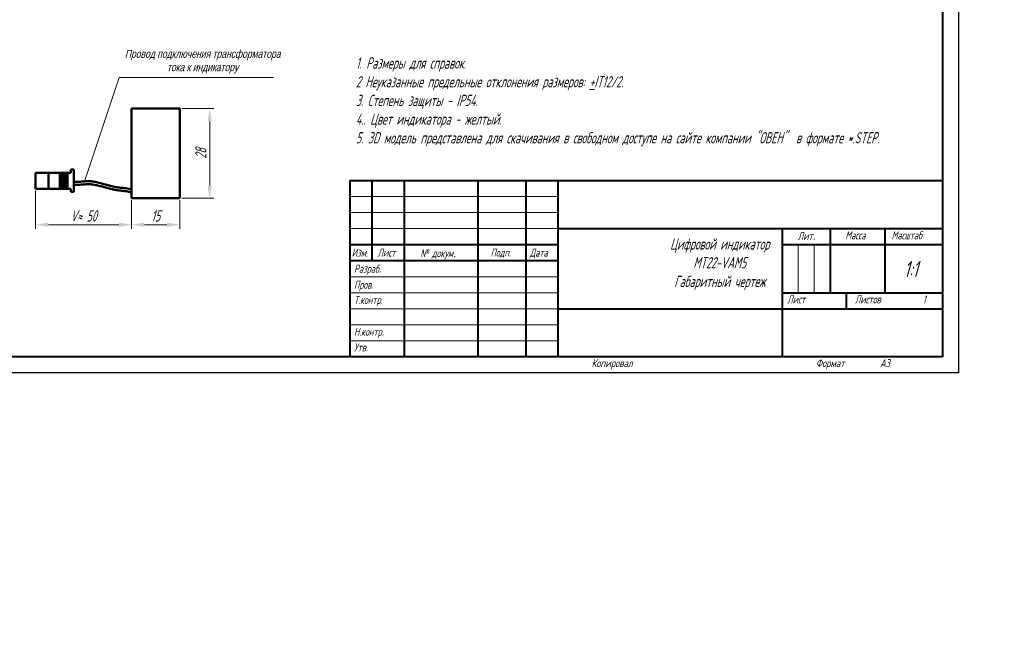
# Model space of a CAD drawing. Header units: millimetres. Extents: x -120753 to 126758, y -239771 to 1993.
# Tile 2 of 8: x 2472 to 2779, y 1048 to 1239. Entities that reach past the tile are written whole.
import ezdxf
from ezdxf.lldxf.tags import DXFTag

# ---------------------------------------------------------------- set-up
doc = ezdxf.new("R2010")
doc.units = ezdxf.units.MM
for name, color, linetype, lineweight in [('help', 4, 'New Line1', 20), ('text', 7, 'Continuous', 20), ('Основной', 5, 'Continuous', 50), ('РАЗМЕРЫ', 7, 'Continuous', 20)]:
    doc.layers.add(name, color=color, linetype=linetype, lineweight=lineweight)
doc.layers.add('ФОРМАТ', color=7, linetype='Continuous')
doc.styles.add('GOST', font='GOST.shx', dxfattribs={"width": 0.8, "oblique": 16})
doc.styles.add('K5_TEXTSTYLE', font='win_eskd.shx', dxfattribs={"width": 0.8, "oblique": 15, "height": 3.5})
tags = doc.linetypes.add('New Line1', pattern=[0.8, 0.5, -0.3]).pattern_tags.tags
tags[6:7] = [DXFTag(74, 4), DXFTag(75, 0), DXFTag(340, '0'), DXFTag(46, 1.0), DXFTag(50, 0.0), DXFTag(44, 0.0), DXFTag(45, 0.0)]
tags[4:5] = [DXFTag(74, 4), DXFTag(75, 0), DXFTag(340, '0'), DXFTag(46, 1.0), DXFTag(50, 0.0), DXFTag(44, 0.0), DXFTag(45, 0.0)]
doc.dimstyles.new('ISO-25', dxfattribs={"dimtxt": 3.5, "dimasz": 4, "dimexe": 1.25, "dimexo": 0.625, "dimgap": 1, "dimtad": 1, "dimtoh": 1, "dimdec": 1, "dimrnd": 0.5, "dimdsep": 46, "dimtxsty": 'GOST', "dimcen": 0, "dimclrd": 256, "dimclre": 256, "dimclrt": 7, "dimadec": 0, "dimazin": 2, "dimtfac": 1, "dimtdec": 1, "dimtmove": 1, "dimatfit": 1, "dimfxl": 1, "dimlwd": -1, "dimlwe": -1, "dimarcsym": 2})

# ---------------------------------------------------------------- blocks, each defined once
blk = doc.blocks.new('*D850')
at = {"layer": 'Defpoints', "color": 0}
for p in [(2506.76, 1183.21), (2521.76, 1183.21), (2506.76, 1174.96)]:
    blk.add_point(p, dxfattribs=at)
at = {"layer": 'РАЗМЕРЫ'}
for p, q in [((2506.76, 1182.59), (2506.76, 1173.71)), ((2521.76, 1182.59), (2521.76, 1173.71)), ((2517.76, 1174.96), (2510.76, 1174.96))]:
    blk.add_line(p, q, dxfattribs=at)
for points in [[(2510.76, 1175.63), (2510.76, 1174.3), (2506.76, 1174.96)], [(2517.76, 1174.3), (2517.76, 1175.63), (2521.76, 1174.96)]]:
    blk.add_solid(points, dxfattribs=at)
at = {"layer": 'РАЗМЕРЫ', "color": 7, "insert": (2514.26, 1177.71), "char_height": 3.5, "attachment_point": 5, "style": 'GOST'}
blk.add_mtext('15', dxfattribs=at)
blk = doc.blocks.new('*D900')
at = {"layer": 'Defpoints', "color": 0}
for p in [(2521.76, 1211.21), (2531.11, 1211.21), (2521.76, 1183.21)]:
    blk.add_point(p, dxfattribs=at)
at = {"layer": 'РАЗМЕРЫ'}
for p, q in [((2522.39, 1211.21), (2532.36, 1211.21)), ((2531.11, 1187.21), (2531.11, 1207.21)), ((2522.39, 1183.21), (2532.36, 1183.21))]:
    blk.add_line(p, q, dxfattribs=at)
for points in [[(2531.77, 1207.21), (2530.44, 1207.21), (2531.11, 1211.21)], [(2530.44, 1187.21), (2531.77, 1187.21), (2531.11, 1183.21)]]:
    blk.add_solid(points, dxfattribs=at)
at = {"layer": 'РАЗМЕРЫ', "color": 7, "insert": (2528.35, 1197.21), "char_height": 3.5, "attachment_point": 5, "rotation": 90, "style": 'GOST'}
blk.add_mtext('28', dxfattribs=at)
blk = doc.blocks.new('*D909')
at = {"layer": 'Defpoints', "color": 0}
for p in [(2476.76, 1186.21), (2506.76, 1183.21), (2506.76, 1174.96)]:
    blk.add_point(p, dxfattribs=at)
at = {"layer": 'РАЗМЕРЫ'}
for p, q in [((2476.76, 1185.59), (2476.76, 1173.71)), ((2506.76, 1182.59), (2506.76, 1173.71)), ((2480.76, 1174.96), (2502.76, 1174.96))]:
    blk.add_line(p, q, dxfattribs=at)
for points in [[(2480.76, 1175.63), (2480.76, 1174.3), (2476.76, 1174.96)], [(2502.76, 1174.3), (2502.76, 1175.63), (2506.76, 1174.96)]]:
    blk.add_solid(points, dxfattribs=at)
at = {"layer": 'РАЗМЕРЫ', "color": 7, "insert": (2491.76, 1177.71), "char_height": 3.5, "attachment_point": 5, "style": 'GOST'}
blk.add_mtext('V≈ 50', dxfattribs=at)

msp = doc.modelspace()

# ---------------------------------------------------------------- linework, layer by layer
at = {"layer": 'help', "linetype": 'ByBlock'}
msp.add_line((2492.08, 1188.44), (2502.87, 1220.99), dxfattribs=at)
at = {"layer": 'help', "linetype": 'ByBlock', "ltscale": 5}
msp.add_line((2551.05, 1220.99), (2502.87, 1220.99), dxfattribs=at)
at = {"layer": 'Основной'}
for p, q in [((2521.76, 1211.21), (2506.76, 1211.21)), ((2506.76, 1211.21), (2506.76, 1197.21)), ((2521.76, 1211.21), (2521.76, 1197.21)), ((2506.76, 1197.21), (2506.76, 1183.21)), ((2521.76, 1197.21), (2521.76, 1183.21)), ((2476.76, 1186.21), (2476.76, 1191.21)), ((2476.76, 1191.21), (2480.76, 1191.21)), ((2480.76, 1186.21), (2480.76, 1191.21)), ((2484.3, 1191.21), (2480.76, 1191.21)), ((2484.3, 1186.21), (2484.3, 1191.21)), ((2484.33, 1191.21), (2484.3, 1191.21)), ((2484.33, 1186.21), (2484.33, 1191.21)), ((2484.38, 1191.21), (2484.33, 1191.21)), ((2484.38, 1186.21), (2484.38, 1191.21)), ((2484.4, 1191.21), (2484.38, 1191.21)), ((2484.4, 1186.21), (2484.4, 1191.21)), ((2484.45, 1191.21), (2484.4, 1191.21)), ((2484.45, 1186.21), (2484.45, 1191.21)), ((2484.47, 1191.21), (2484.45, 1191.21)), ((2484.47, 1186.21), (2484.47, 1191.21)), ((2484.52, 1191.21), (2484.47, 1191.21)), ((2484.52, 1186.21), (2484.52, 1191.21)), ((2484.54, 1191.21), (2484.52, 1191.21)), ((2484.54, 1186.21), (2484.54, 1191.21)), ((2484.59, 1191.21), (2484.54, 1191.21)), ((2484.59, 1186.21), (2484.59, 1191.21)), ((2484.61, 1191.21), (2484.59, 1191.21)), ((2484.61, 1186.21), (2484.61, 1191.21)), ((2484.66, 1191.21), (2484.61, 1191.21)), ((2484.66, 1186.21), (2484.66, 1191.21)), ((2484.68, 1191.21), (2484.66, 1191.21)), ((2484.68, 1186.21), (2484.68, 1191.21)), ((2484.73, 1191.21), (2484.68, 1191.21)), ((2484.73, 1186.21), (2484.73, 1191.21)), ((2484.75, 1191.21), (2484.73, 1191.21)), ((2484.75, 1186.21), (2484.75, 1191.21)), ((2484.8, 1191.21), (2484.75, 1191.21)), ((2484.8, 1186.21), (2484.8, 1191.21)), ((2484.82, 1191.21), (2484.8, 1191.21)), ((2484.82, 1186.21), (2484.82, 1191.21)), ((2484.87, 1191.21), (2484.82, 1191.21)), ((2484.87, 1186.21), (2484.87, 1191.21)), ((2484.89, 1191.21), (2484.87, 1191.21)), ((2484.89, 1186.21), (2484.89, 1191.21)), ((2484.94, 1191.21), (2484.89, 1191.21)), ((2484.94, 1186.21), (2484.94, 1191.21)), ((2484.96, 1191.21), (2484.94, 1191.21)), ((2484.96, 1186.21), (2484.96, 1191.21)), ((2485.01, 1191.21), (2484.96, 1191.21)), ((2485.01, 1186.21), (2485.01, 1191.21)), ((2485.03, 1191.21), (2485.01, 1191.21)), ((2485.03, 1186.21), (2485.03, 1191.21)), ((2485.08, 1191.21), (2485.03, 1191.21)), ((2485.08, 1186.21), (2485.08, 1191.21)), ((2485.1, 1191.21), (2485.08, 1191.21)), ((2485.1, 1186.21), (2485.1, 1191.21)), ((2485.15, 1191.21), (2485.1, 1191.21)), ((2485.15, 1186.21), (2485.15, 1191.21)), ((2485.17, 1191.21), (2485.15, 1191.21)), ((2485.17, 1186.21), (2485.17, 1191.21)), ((2485.22, 1191.21), (2485.17, 1191.21)), ((2485.22, 1186.21), (2485.22, 1191.21)), ((2485.24, 1191.21), (2485.22, 1191.21)), ((2485.24, 1186.21), (2485.24, 1191.21)), ((2485.29, 1191.21), (2485.24, 1191.21)), ((2485.31, 1191.21), (2485.29, 1191.21)), ((2485.31, 1186.21), (2485.31, 1191.21)), ((2485.36, 1191.21), (2485.31, 1191.21)), ((2485.36, 1186.21), (2485.36, 1191.21)), ((2485.38, 1191.21), (2485.36, 1191.21)), ((2485.38, 1186.21), (2485.38, 1191.21)), ((2485.43, 1191.21), (2485.38, 1191.21)), ((2485.43, 1186.21), (2485.43, 1191.21)), ((2485.45, 1191.21), (2485.43, 1191.21)), ((2485.45, 1186.21), (2485.45, 1191.21)), ((2485.5, 1191.21), (2485.45, 1191.21)), ((2485.5, 1186.21), (2485.5, 1191.21)), ((2485.52, 1191.21), (2485.5, 1191.21)), ((2485.52, 1186.21), (2485.52, 1191.21)), ((2485.57, 1191.21), (2485.52, 1191.21)), ((2485.57, 1186.21), (2485.57, 1191.21)), ((2485.59, 1191.21), (2485.57, 1191.21)), ((2485.59, 1186.21), (2485.59, 1191.21)), ((2485.64, 1191.21), (2485.59, 1191.21)), ((2485.64, 1186.21), (2485.64, 1191.21)), ((2485.66, 1191.21), (2485.64, 1191.21)), ((2485.66, 1186.21), (2485.66, 1191.21)), ((2485.71, 1191.21), (2485.66, 1191.21)), ((2485.71, 1186.21), (2485.71, 1191.21)), ((2485.73, 1191.21), (2485.71, 1191.21)), ((2485.73, 1186.21), (2485.73, 1191.21)), ((2485.78, 1191.21), (2485.73, 1191.21)), ((2485.8, 1191.21), (2485.78, 1191.21)), ((2485.8, 1186.21), (2485.8, 1191.21)), ((2485.85, 1191.21), (2485.8, 1191.21)), ((2485.85, 1186.21), (2485.85, 1191.21)), ((2485.87, 1191.21), (2485.85, 1191.21)), ((2485.87, 1186.21), (2485.87, 1191.21)), ((2485.92, 1191.21), (2485.87, 1191.21)), ((2485.92, 1186.21), (2485.92, 1191.21)), ((2485.94, 1191.21), (2485.92, 1191.21)), ((2485.94, 1186.21), (2485.94, 1191.21)), ((2485.99, 1191.21), (2485.94, 1191.21)), ((2485.99, 1186.21), (2485.99, 1191.21)), ((2486.01, 1191.21), (2485.99, 1191.21)), ((2486.01, 1186.21), (2486.01, 1191.21)), ((2486.06, 1191.21), (2486.01, 1191.21)), ((2486.06, 1186.21), (2486.06, 1191.21)), ((2486.08, 1191.21), (2486.06, 1191.21)), ((2486.08, 1186.21), (2486.08, 1191.21)), ((2486.13, 1191.21), (2486.08, 1191.21)), ((2486.13, 1186.21), (2486.13, 1191.21)), ((2486.15, 1191.21), (2486.13, 1191.21)), ((2486.15, 1186.21), (2486.15, 1191.21)), ((2486.2, 1191.21), (2486.15, 1191.21)), ((2486.2, 1186.21), (2486.2, 1191.21)), ((2486.22, 1191.21), (2486.2, 1191.21)), ((2486.27, 1191.21), (2486.22, 1191.21)), ((2486.27, 1186.21), (2486.27, 1191.21)), ((2486.29, 1191.21), (2486.27, 1191.21)), ((2486.34, 1191.21), (2486.29, 1191.21)), ((2486.34, 1186.21), (2486.34, 1191.21)), ((2486.36, 1191.21), (2486.34, 1191.21)), ((2486.41, 1191.21), (2486.36, 1191.21)), ((2486.41, 1186.21), (2486.41, 1191.21)), ((2486.43, 1191.21), (2486.41, 1191.21)), ((2486.48, 1191.21), (2486.43, 1191.21)), ((2486.48, 1186.21), (2486.48, 1191.21)), ((2486.5, 1191.21), (2486.48, 1191.21)), ((2486.55, 1191.21), (2486.5, 1191.21)), ((2486.55, 1186.21), (2486.55, 1191.21)), ((2486.57, 1191.21), (2486.55, 1191.21)), ((2486.62, 1191.21), (2486.57, 1191.21)), ((2486.62, 1186.21), (2486.62, 1191.21)), ((2486.64, 1191.21), (2486.62, 1191.21)), ((2486.69, 1191.21), (2486.64, 1191.21)), ((2486.69, 1186.21), (2486.69, 1191.21)), ((2486.76, 1191.21), (2486.69, 1191.21)), ((2486.76, 1186.21), (2486.76, 1191.21)), ((2486.76, 1191.21), (2487.76, 1191.21)), ((2487.76, 1191.21), (2487.76, 1192.21)), ((2487.76, 1192.21), (2488.76, 1192.21)), ((2488.76, 1192.21), (2488.76, 1185.21)), ((2480.76, 1186.21), (2476.76, 1186.21)), ((2484.3, 1186.21), (2480.76, 1186.21)), ((2484.33, 1186.21), (2484.3, 1186.21)), ((2484.38, 1186.21), (2484.33, 1186.21)), ((2484.4, 1186.21), (2484.38, 1186.21)), ((2484.45, 1186.21), (2484.4, 1186.21)), ((2484.47, 1186.21), (2484.45, 1186.21)), ((2484.52, 1186.21), (2484.47, 1186.21)), ((2484.54, 1186.21), (2484.52, 1186.21)), ((2484.59, 1186.21), (2484.54, 1186.21)), ((2484.61, 1186.21), (2484.59, 1186.21)), ((2484.66, 1186.21), (2484.61, 1186.21)), ((2484.68, 1186.21), (2484.66, 1186.21)), ((2484.73, 1186.21), (2484.68, 1186.21)), ((2484.75, 1186.21), (2484.73, 1186.21)), ((2484.8, 1186.21), (2484.75, 1186.21)), ((2484.82, 1186.21), (2484.8, 1186.21)), ((2484.87, 1186.21), (2484.82, 1186.21)), ((2484.89, 1186.21), (2484.87, 1186.21)), ((2484.94, 1186.21), (2484.89, 1186.21)), ((2484.96, 1186.21), (2484.94, 1186.21)), ((2485.01, 1186.21), (2484.96, 1186.21)), ((2485.03, 1186.21), (2485.01, 1186.21)), ((2485.08, 1186.21), (2485.03, 1186.21)), ((2485.1, 1186.21), (2485.08, 1186.21)), ((2485.15, 1186.21), (2485.1, 1186.21)), ((2485.17, 1186.21), (2485.15, 1186.21)), ((2485.22, 1186.21), (2485.17, 1186.21)), ((2485.24, 1186.21), (2485.22, 1186.21)), ((2485.29, 1186.21), (2485.24, 1186.21)), ((2485.31, 1186.21), (2485.29, 1186.21)), ((2485.36, 1186.21), (2485.31, 1186.21)), ((2485.38, 1186.21), (2485.36, 1186.21)), ((2485.43, 1186.21), (2485.38, 1186.21)), ((2485.45, 1186.21), (2485.43, 1186.21)), ((2485.5, 1186.21), (2485.45, 1186.21)), ((2485.52, 1186.21), (2485.5, 1186.21)), ((2485.57, 1186.21), (2485.52, 1186.21)), ((2485.59, 1186.21), (2485.57, 1186.21)), ((2485.64, 1186.21), (2485.59, 1186.21)), ((2485.66, 1186.21), (2485.64, 1186.21)), ((2485.71, 1186.21), (2485.66, 1186.21)), ((2485.73, 1186.21), (2485.71, 1186.21)), ((2485.78, 1186.21), (2485.73, 1186.21)), ((2485.8, 1186.21), (2485.78, 1186.21)), ((2485.85, 1186.21), (2485.8, 1186.21)), ((2485.87, 1186.21), (2485.85, 1186.21)), ((2485.92, 1186.21), (2485.87, 1186.21)), ((2485.94, 1186.21), (2485.92, 1186.21)), ((2485.99, 1186.21), (2485.94, 1186.21)), ((2486.01, 1186.21), (2485.99, 1186.21)), ((2486.06, 1186.21), (2486.01, 1186.21)), ((2486.08, 1186.21), (2486.06, 1186.21)), ((2486.13, 1186.21), (2486.08, 1186.21)), ((2486.15, 1186.21), (2486.13, 1186.21)), ((2486.2, 1186.21), (2486.15, 1186.21)), ((2486.22, 1186.21), (2486.2, 1186.21)), ((2486.27, 1186.21), (2486.22, 1186.21)), ((2486.29, 1186.21), (2486.27, 1186.21)), ((2486.34, 1186.21), (2486.29, 1186.21)), ((2486.36, 1186.21), (2486.34, 1186.21)), ((2486.41, 1186.21), (2486.36, 1186.21)), ((2486.43, 1186.21), (2486.41, 1186.21)), ((2486.48, 1186.21), (2486.43, 1186.21)), ((2486.5, 1186.21), (2486.48, 1186.21)), ((2486.55, 1186.21), (2486.5, 1186.21)), ((2486.57, 1186.21), (2486.55, 1186.21)), ((2486.62, 1186.21), (2486.57, 1186.21)), ((2486.64, 1186.21), (2486.62, 1186.21)), ((2486.69, 1186.21), (2486.64, 1186.21)), ((2486.76, 1186.21), (2486.69, 1186.21)), ((2487.76, 1186.21), (2486.76, 1186.21)), ((2487.76, 1185.21), (2487.76, 1186.21)), ((2488.76, 1185.21), (2487.76, 1185.21)), ((2521.76, 1183.21), (2506.76, 1183.21))]:
    msp.add_line(p, q, dxfattribs=at)
for points, knots in [([(2506.76, 1185.99), (2506.45, 1186.07), (2505.85, 1186.21), (2504.96, 1186.34), (2504.12, 1186.44), (2503.34, 1186.53), (2502.61, 1186.62), (2501.94, 1186.71), (2501.27, 1186.83), (2500.62, 1186.98), (2499.99, 1187.14), (2499.44, 1187.29), (2498.93, 1187.43), (2498.39, 1187.59), (2497.76, 1187.77), (2496.99, 1187.98), (2496.12, 1188.2), (2495.13, 1188.4), (2494.09, 1188.53), (2493.01, 1188.56), (2491.93, 1188.49), (2490.89, 1188.4), (2489.92, 1188.35), (2489.23, 1188.36), (2488.85, 1188.41), (2488.76, 1188.43)], [0, 0, 0, 0, 0.051703, 0.101273, 0.14758, 0.190724, 0.230836, 0.268033, 0.302438, 0.341925, 0.377324, 0.408645, 0.435861, 0.463737, 0.501076, 0.544445, 0.593806, 0.64908, 0.710192, 0.765687, 0.825234, 0.887872, 0.936261, 0.985704, 1, 1, 1, 1]), ([(2488.76, 1187.49), (2488.87, 1187.48), (2489.31, 1187.43), (2490.04, 1187.42), (2490.93, 1187.47), (2491.73, 1187.53), (2492.44, 1187.59), (2493.09, 1187.62), (2493.66, 1187.61), (2494.32, 1187.56), (2495.09, 1187.46), (2495.99, 1187.27), (2496.81, 1187.07), (2497.56, 1186.86), (2498.24, 1186.66), (2498.96, 1186.46), (2499.76, 1186.24), (2500.68, 1186.01), (2501.59, 1185.83), (2502.46, 1185.7), (2503.27, 1185.6), (2504.12, 1185.51), (2505, 1185.4), (2505.89, 1185.26), (2506.47, 1185.11), (2506.76, 1185.03)], [0, 0, 0, 0, 0.018175, 0.07168, 0.120177, 0.163954, 0.203168, 0.238183, 0.269434, 0.297328, 0.346719, 0.396867, 0.448014, 0.485867, 0.524232, 0.563797, 0.609091, 0.660817, 0.718668, 0.760866, 0.805483, 0.852285, 0.900947, 0.951188, 1, 1, 1, 1])]:
    msp.add_open_spline(points, degree=3, knots=knots, dxfattribs=at)
at = {"layer": 'ФОРМАТ', "linetype": 'ByBlock', "ltscale": 5}
for p, q in [((2764.81, 1425.74), (2764.81, 1128.74)), ((2764.81, 1128.74), (2344.81, 1128.71))]:
    msp.add_line(p, q, dxfattribs=at)
at = {"layer": 'ФОРМАТ', "linetype": 'ByBlock', "lineweight": 40, "ltscale": 5}
for p, q in [((2759.81, 1420.74), (2759.81, 1133.71)), ((2759.81, 1133.71), (2353.51, 1133.71))]:
    msp.add_line(p, q, dxfattribs=at)
at = {"layer": 'ФОРМАТ', "linetype": 'Continuous', "lineweight": 40}
for p, q in [((2574.81, 1188.74), (2759.81, 1188.74)), ((2574.81, 1188.74), (2574.81, 1133.74)), ((2581.81, 1163.74), (2581.81, 1188.74)), ((2591.81, 1188.74), (2591.81, 1133.74)), ((2614.81, 1188.74), (2614.81, 1133.74)), ((2629.81, 1188.74), (2629.81, 1133.74)), ((2639.81, 1188.74), (2639.81, 1133.74)), ((2639.81, 1173.74), (2759.81, 1173.74)), ((2709.81, 1173.74), (2709.81, 1133.74)), ((2724.81, 1173.74), (2724.81, 1153.74)), ((2741.81, 1173.74), (2741.81, 1153.74)), ((2574.81, 1168.74), (2639.81, 1168.74)), ((2709.81, 1168.74), (2759.81, 1168.74)), ((2574.81, 1163.74), (2639.81, 1163.74)), ((2709.81, 1153.74), (2759.81, 1153.74)), ((2729.81, 1153.74), (2729.81, 1148.74)), ((2639.81, 1148.74), (2759.81, 1148.74))]:
    msp.add_line(p, q, dxfattribs=at)
at = {"layer": 'ФОРМАТ', "linetype": 'Continuous', "lineweight": 0}
for p, q in [((2574.81, 1183.74), (2639.81, 1183.74)), ((2574.81, 1178.74), (2639.81, 1178.74)), ((2574.81, 1173.74), (2639.81, 1173.74)), ((2714.81, 1168.74), (2714.81, 1153.74)), ((2719.81, 1168.74), (2719.81, 1153.74)), ((2574.81, 1158.74), (2639.81, 1158.74)), ((2574.81, 1153.74), (2639.81, 1153.74)), ((2574.81, 1148.74), (2639.81, 1148.74)), ((2574.81, 1143.74), (2639.81, 1143.74)), ((2574.81, 1138.74), (2639.81, 1138.74))]:
    msp.add_line(p, q, dxfattribs=at)

# ---------------------------------------------------------------- texts
at = {"layer": 'help', "linetype": 'ByBlock', "lineweight": -2, "ltscale": 2, "insert": (2504.7, 1229.58), "char_height": 2.5, "width": 48.4463, "attachment_point": 1, "style": 'K5_TEXTSTYLE'}
msp.add_mtext('\\pxqc;Провод подключения трансформатора тока к индикатору ^J', dxfattribs=at)
at = {"layer": 'text', "linetype": 'ByBlock', "ltscale": 5, "insert": (2971.28, 1414.56), "char_height": 25000, "attachment_point": 1, "style": 'GOST'}
msp.add_mtext_dynamic_manual_height_columns('\\pxqc;{\\LРасположение клемм и зоны подключения\\Pпроводов\\P\\pq*;}', width=62.2123, gutter_width=17.5, heights=[25.25], dxfattribs=at).dxf.set("width", 116.8961)
at = {"layer": 'text', "ltscale": 100, "insert": (2576.73, 1227.21), "char_height": 3.5, "width": 178.5111, "attachment_point": 1, "style": 'GOST'}
msp.add_mtext('1. Размеры для справок.\\P2 Неуказанные предельные отклонения размеров: {\\L+}IT12/2.\\P3. Степень защиты - IP54.\\P4.. Цвет индикатора - желтый.\\P5. 3D модель представлена для скачивания в свободном доступе на сайте компании "ОВЕН"  в формате *.STEP.', dxfattribs=at)
at = {"layer": 'ФОРМАТ', "attachment_point": 1, "style": 'GOST'}
for s, insert, char_height in [('\\pxqc;Цифровой индикатор\\PMT22-VAM5^JГабаритный чертеж', (2674.81, 1170.69), 3.5), ('{\\Q15;\\W0.8;Лит\\H1.4x;\\W0.965;.}', (2714.65, 1173.69), 2.5), ('{\\Q15;\\W0.8;Масса}', (2729.49, 1172.9), 2.5), ('{\\Q15;\\W0.8;Масштаб}', (2743.93, 1172.9), 2.5), ('{\\Q15;\\W0.784;Изм.}', (2575.44, 1167.5), 2.5), ('{\\Q15;\\W0.8;Лист}', (2583.5, 1167.5), 2.5), ('№ докум{\\Fwin_eskd|c204;\\W0.965;.}', (2596.78, 1167.31), 2.5), ('{\\Q15;\\W0.8;Подп.}', (2618.79, 1167.52), 2.5), ('{\\Q15;\\W0.8;Дата}', (2631.03, 1167.5), 2.5), ('{\\Q15;\\W0.8;Разраб\\H1.4x;.}', (2576.16, 1163.47), 2.5), ('1:1', (2747.79, 1163.62), 5), ('{\\Q15;\\W0.8;Пров\\H1.4x;.}', (2576.16, 1158.47), 2.5), ('{\\Q15;\\W0.8;Т.контр\\W0.965;.}', (2576.16, 1152.72), 2.5), ('Лист    ', (2711.36, 1152.9), 2.5), ('{\\Q15;\\W0.8;Листов}', (2732.49, 1152.9), 2.5), ('1', (2753.66, 1152.88), 2.5), ('{\\Q15;\\W0.8;Н.контр\\H1.4x;.}', (2576.16, 1143.77), 2.5), ('{\\Q15;\\W0.8;Утв.}', (2576.16, 1137.9), 2.5), ('{\\Q15;\\W0.965;Копировал}', (2650.31, 1132.99), 2.5), ('{\\Q15;\\W0.965;Формат}', (2720.31, 1132.99), 2.5), ('{\\Q15;\\W0.965;A3}', (2740.31, 1132.97), 2.5)]:
    msp.add_mtext(s, dxfattribs=dict(at, insert=insert, char_height=char_height))

# ---------------------------------------------------------------- dimensions: what is measured, and where the dimension line sits
at = {"layer": 'РАЗМЕРЫ'}
for base, p2, angle, picture, middle in [((2531.11, 1211.21), (2521.76, 1211.21), 90, '*D900', (2528.35, 1197.21)), ((2506.76, 1174.96), (2506.76, 1183.21), 180, '*D850', (2514.26, 1177.71))]:
    dim = msp.add_linear_dim(base=base, p1=(2521.76, 1183.21), p2=p2, angle=angle, dimstyle='ISO-25', override={"dimlfac": 1, "dimtxsty": 'GOST', "dimsah": 1, "dimtolj": 0}, dxfattribs=at)
    dim.commit()
    dim.dimension.update_dxf_attribs({"geometry": picture, "text_midpoint": middle})
dim = msp.add_linear_dim(base=(2506.76, 1174.96), p1=(2476.76, 1186.21), p2=(2506.76, 1183.21), text='V≈ 50', dimstyle='ISO-25', override={"dimlfac": 1, "dimtxsty": 'GOST', "dimsah": 1, "dimtolj": 0}, dxfattribs=at)
dim.commit()
dim.dimension.update_dxf_attribs({"geometry": '*D909', "text_midpoint": (2491.76, 1177.71)})

doc.saveas('drawing.dxf')
